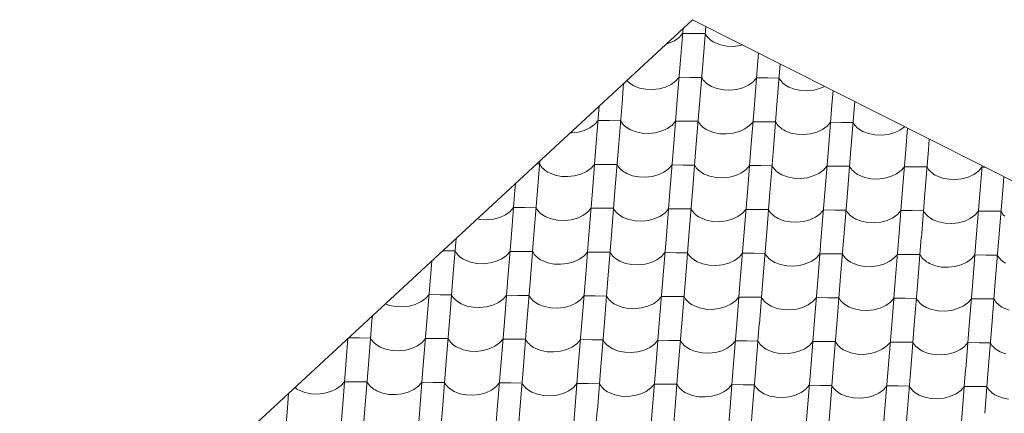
# Model space of a CAD drawing. Header units: millimetres. Extents: x -124639 to 133188, y -48358 to 76648.
# Tile 25 of 49: x 2747 to 4839, y 9932 to 10770. Entities that reach past the tile are written whole.
import ezdxf

# ---------------------------------------------------------------- set-up
doc = ezdxf.new("R2010")
doc.units = ezdxf.units.MM
doc.header["$MEASUREMENT"] = 0
doc.layers.add('Konstrukce - střechy a skořepiny', color=7, linetype='Continuous')
doc.layers.add('Výplně - Povrchové', color=7, linetype='Continuous')

# ---------------------------------------------------------------- blocks, each defined once
blk = doc.blocks.new('*X2')
at = {"layer": 'Výplně - Povrchové', "color": 7, "linetype": 'Continuous', "lineweight": 13}
for p, q in [((4204.6, 10755.5), (4198.8, 10683.4)), ((4148.1, 10732.1), (4155.5, 10740.5)), ((4156.3, 10751.4), (4150.9, 10683.8)), ((4179.4, 10740.3), (4155.5, 10740.5)), ((4203.4, 10740.1), (4179.4, 10740.3)), ((4203.4, 10740.1), (4205, 10737.3)), ((4205, 10737.3), (4206.9, 10734.6)), ((4206.9, 10734.6), (4209.1, 10732)), ((4120.1, 10717.8), (4126.4, 10719.5)), ((4126.4, 10719.5), (4138.3, 10725)), ((4138.3, 10725), (4148.1, 10732.1)), ((4209.1, 10732), (4211.6, 10729.5)), ((4211.6, 10729.5), (4214.3, 10727.1)), ((4214.3, 10727.1), (4217.3, 10724.9)), ((4217.3, 10724.9), (4220.5, 10722.9)), ((4220.5, 10722.9), (4224, 10721)), ((4224, 10721), (4236.1, 10716.3)), ((4236.1, 10716.3), (4249.5, 10713.6)), ((4249.5, 10713.6), (4263.6, 10713)), ((4263.6, 10713), (4277.7, 10714.6)), ((4277.7, 10714.6), (4282.8, 10716)), ((4316.8, 10698.8), (4315.5, 10682.5)), ((4150.9, 10683.5), (4143.4, 10590.5)), ((4198.8, 10683.1), (4191.3, 10590.2)), ((4315.5, 10682.2), (4308, 10589.3)), ((4362.9, 10675.5), (4356, 10588.9)), ((4030.1, 10634.4), (4026.7, 10591.4)), ((4036.6, 10640.4), (4036.9, 10640)), ((4036.9, 10640), (4039.4, 10637.5)), ((4039.4, 10637.5), (4042.2, 10635.1)), ((4042.2, 10635.1), (4045.2, 10632.9)), ((4045.2, 10632.9), (4048.4, 10630.8)), ((4048.4, 10630.8), (4051.9, 10629)), ((4118.9, 10626.2), (4130.8, 10631.7)), ((4130.8, 10631.7), (4140.6, 10638.8)), ((4140.6, 10638.8), (4148, 10647.2)), ((4171.9, 10647), (4148, 10647.2)), ((4195.9, 10646.8), (4171.9, 10647)), ((4195.9, 10646.8), (4197.5, 10644)), ((4197.5, 10644), (4199.4, 10641.3)), ((4199.4, 10641.3), (4201.6, 10638.7)), ((4201.6, 10638.7), (4204.1, 10636.2)), ((4204.1, 10636.2), (4206.8, 10633.8)), ((4206.8, 10633.8), (4209.8, 10631.6)), ((4209.8, 10631.6), (4213, 10629.6)), ((4283.5, 10624.9), (4295.4, 10630.5)), ((4295.4, 10630.5), (4305.3, 10637.6)), ((4305.3, 10637.6), (4312.6, 10645.9)), ((4336.6, 10645.8), (4312.6, 10645.9)), ((4360.5, 10645.6), (4336.6, 10645.8)), ((4360.5, 10645.6), (4362.1, 10642.8)), ((4362.1, 10642.8), (4364, 10640)), ((4364, 10640), (4366.2, 10637.4)), ((4366.2, 10637.4), (4368.7, 10634.9)), ((4368.7, 10634.9), (4371.4, 10632.6)), ((4371.4, 10632.6), (4374.4, 10630.4)), ((4374.4, 10630.4), (4377.7, 10628.3)), ((4051.9, 10629), (4063.9, 10624.3)), ((4063.9, 10624.3), (4077.3, 10621.6)), ((4077.3, 10621.6), (4091.4, 10621)), ((4091.4, 10621), (4105.5, 10622.6)), ((4105.5, 10622.6), (4118.9, 10626.2)), ((4213, 10629.6), (4216.5, 10627.7)), ((4216.5, 10627.7), (4228.6, 10623)), ((4228.6, 10623), (4242, 10620.3)), ((4242, 10620.3), (4256.1, 10619.7)), ((4256.1, 10619.7), (4270.2, 10621.3)), ((4270.2, 10621.3), (4283.5, 10624.9)), ((4377.7, 10628.3), (4381.2, 10626.4)), ((4381.2, 10626.4), (4393.2, 10621.8)), ((4393.2, 10621.8), (4406.6, 10619.1)), ((4406.6, 10619.1), (4420.7, 10618.5)), ((4420.7, 10618.5), (4434.8, 10620)), ((4434.8, 10620), (4448.1, 10623.7)), ((4448.1, 10623.7), (4457.2, 10627.9)), ((4475.2, 10618.8), (4472.7, 10588)), ((4026.7, 10591.1), (4019.2, 10498.1)), ((4143.4, 10590.2), (4135.9, 10497.2)), ((4191.3, 10589.8), (4183.8, 10496.9)), ((4308, 10588.9), (4300.5, 10496)), ((4355.9, 10588.6), (4348.5, 10495.6)), ((4521.3, 10595.5), (4520.6, 10587.6)), ((3978.3, 10586.3), (3971.2, 10498.5)), ((4472.7, 10587.7), (4465.2, 10494.7)), ((4520.6, 10587.3), (4513.1, 10494.4)), ((3958.6, 10539.7), (3968.5, 10546.8)), ((3968.5, 10546.8), (3975.8, 10555.2)), ((3999.8, 10555), (3975.8, 10555.2)), ((4023.7, 10554.8), (3999.8, 10555)), ((4023.7, 10554.8), (4025.3, 10552)), ((4025.3, 10552), (4027.2, 10549.3)), ((4027.2, 10549.3), (4029.4, 10546.7)), ((4029.4, 10546.7), (4031.9, 10544.2)), ((4133.1, 10545.6), (4140.5, 10553.9)), ((4164.4, 10553.7), (4140.5, 10553.9)), ((4188.4, 10553.6), (4164.4, 10553.7)), ((4188.4, 10553.6), (4190, 10550.7)), ((4190, 10550.7), (4191.9, 10548)), ((4191.9, 10548), (4194.1, 10545.4)), ((4297.8, 10544.3), (4305.1, 10552.7)), ((4329.1, 10552.5), (4305.1, 10552.7)), ((4353, 10552.3), (4329.1, 10552.5)), ((4353, 10552.3), (4354.6, 10549.5)), ((4354.6, 10549.5), (4356.5, 10546.8)), ((4356.5, 10546.8), (4358.7, 10544.1)), ((4462.4, 10543), (4469.7, 10551.4)), ((4493.7, 10551.2), (4469.7, 10551.4)), ((4517.7, 10551), (4493.7, 10551.2)), ((4517.7, 10551), (4519.3, 10548.2)), ((4519.3, 10548.2), (4521.2, 10545.5)), ((3916.6, 10529.1), (3919.3, 10529)), ((3919.3, 10529), (3933.4, 10530.6)), ((3933.4, 10530.6), (3946.7, 10534.2)), ((3946.7, 10534.2), (3958.6, 10539.7)), ((4031.9, 10544.2), (4034.7, 10541.8)), ((4034.7, 10541.8), (4037.7, 10539.6)), ((4037.7, 10539.6), (4040.9, 10537.6)), ((4040.9, 10537.6), (4044.4, 10535.7)), ((4044.4, 10535.7), (4056.4, 10531)), ((4056.4, 10531), (4069.8, 10528.3)), ((4069.8, 10528.3), (4083.9, 10527.7)), ((4083.9, 10527.7), (4098, 10529.3)), ((4098, 10529.3), (4111.4, 10532.9)), ((4111.4, 10532.9), (4123.3, 10538.4)), ((4123.3, 10538.4), (4133.1, 10545.6)), ((4194.1, 10545.4), (4196.5, 10542.9)), ((4196.5, 10542.9), (4199.3, 10540.6)), ((4199.3, 10540.6), (4202.3, 10538.4)), ((4202.3, 10538.4), (4205.5, 10536.3)), ((4205.5, 10536.3), (4209, 10534.4)), ((4209, 10534.4), (4221.1, 10529.7)), ((4221.1, 10529.7), (4234.5, 10527)), ((4234.5, 10527), (4248.6, 10526.5)), ((4248.6, 10526.5), (4262.7, 10528)), ((4262.7, 10528), (4276, 10531.7)), ((4276, 10531.7), (4287.9, 10537.2)), ((4287.9, 10537.2), (4297.8, 10544.3)), ((4358.7, 10544.1), (4361.2, 10541.7)), ((4361.2, 10541.7), (4363.9, 10539.3)), ((4363.9, 10539.3), (4366.9, 10537.1)), ((4366.9, 10537.1), (4370.2, 10535)), ((4370.2, 10535), (4373.7, 10533.2)), ((4373.7, 10533.2), (4385.7, 10528.5)), ((4385.7, 10528.5), (4399.1, 10525.8)), ((4399.1, 10525.8), (4413.2, 10525.2)), ((4413.2, 10525.2), (4427.3, 10526.8)), ((4427.3, 10526.8), (4440.6, 10530.4)), ((4440.6, 10530.4), (4452.5, 10535.9)), ((4452.5, 10535.9), (4462.4, 10543)), ((4521.2, 10545.5), (4523.4, 10542.9)), ((4523.4, 10542.9), (4525.8, 10540.4)), ((4525.8, 10540.4), (4528.6, 10538)), ((4528.6, 10538), (4531.6, 10535.8)), ((4531.6, 10535.8), (4534.8, 10533.8)), ((4534.8, 10533.8), (4538.3, 10531.9)), ((4538.3, 10531.9), (4550.3, 10527.2)), ((4550.3, 10527.2), (4563.8, 10524.5)), ((4577.9, 10523.9), (4592, 10525.5)), ((4592, 10525.5), (4605.3, 10529.1)), ((4605.3, 10529.1), (4617.2, 10534.7)), ((4617.2, 10534.7), (4627.1, 10541.8)), ((4627.1, 10541.8), (4627.3, 10542)), ((4633.5, 10538.9), (4629.8, 10493.5)), ((4563.8, 10524.5), (4577.9, 10523.9)), ((4679.6, 10515.6), (4677.8, 10493.1)), ((3971.2, 10498.2), (3963.7, 10405.2)), ((4019.2, 10497.8), (4011.7, 10404.9)), ((4135.9, 10496.9), (4128.4, 10404)), ((4183.8, 10496.5), (4176.3, 10403.6)), ((4300.5, 10495.6), (4293, 10402.7)), ((4348.4, 10495.3), (4341, 10402.3)), ((4465.2, 10494.4), (4457.7, 10401.4)), ((4513.1, 10494), (4505.6, 10401.1)), ((4629.8, 10493.1), (4622.3, 10400.2)), ((4677.7, 10492.8), (4670.3, 10399.8)), ((3851.6, 10462.8), (3845.2, 10462.9)), ((3852.1, 10469.3), (3847, 10406.1)), ((3851.6, 10462.8), (3853.2, 10460)), ((3853.2, 10460), (3855.1, 10457.3)), ((3855.1, 10457.3), (3857.3, 10454.7)), ((3857.3, 10454.7), (3859.8, 10452.2)), ((3859.8, 10452.2), (3862.5, 10449.8)), ((3862.5, 10449.8), (3865.5, 10447.6)), ((3865.5, 10447.6), (3868.7, 10445.5)), ((3868.7, 10445.5), (3872.2, 10443.7)), ((3872.2, 10443.7), (3884.3, 10439)), ((3939.2, 10440.9), (3951.1, 10446.4)), ((3951.1, 10446.4), (3961, 10453.5)), ((3961, 10453.5), (3968.3, 10461.9)), ((3992.3, 10461.7), (3968.3, 10461.9)), ((4016.2, 10461.5), (3992.3, 10461.7)), ((4016.2, 10461.5), (4017.8, 10458.7)), ((4017.8, 10458.7), (4019.7, 10456)), ((4019.7, 10456), (4021.9, 10453.4)), ((4021.9, 10453.4), (4024.4, 10450.9)), ((4024.4, 10450.9), (4027.1, 10448.5)), ((4027.1, 10448.5), (4030.2, 10446.3)), ((4030.2, 10446.3), (4033.4, 10444.3)), ((4033.4, 10444.3), (4036.9, 10442.4)), ((4036.9, 10442.4), (4048.9, 10437.7)), ((4103.8, 10439.6), (4115.8, 10445.2)), ((4115.8, 10445.2), (4125.6, 10452.3)), ((4125.6, 10452.3), (4133, 10460.6)), ((4156.9, 10460.5), (4133, 10460.6)), ((4180.9, 10460.3), (4156.9, 10460.5)), ((4180.9, 10460.3), (4182.5, 10457.5)), ((4182.5, 10457.5), (4184.4, 10454.7)), ((4184.4, 10454.7), (4186.6, 10452.1)), ((4186.6, 10452.1), (4189, 10449.6)), ((4189, 10449.6), (4191.8, 10447.3)), ((4191.8, 10447.3), (4194.8, 10445.1)), ((4194.8, 10445.1), (4198, 10443)), ((4198, 10443), (4201.5, 10441.1)), ((4268.5, 10438.4), (4280.4, 10443.9)), ((4280.4, 10443.9), (4290.3, 10451)), ((4290.3, 10451), (4297.6, 10459.4)), ((4321.6, 10459.2), (4297.6, 10459.4)), ((4345.5, 10459), (4321.6, 10459.2)), ((4345.5, 10459), (4347.1, 10456.2)), ((4347.1, 10456.2), (4349, 10453.5)), ((4349, 10453.5), (4351.2, 10450.9)), ((4351.2, 10450.9), (4353.7, 10448.4)), ((4353.7, 10448.4), (4356.4, 10446)), ((4356.4, 10446), (4359.4, 10443.8)), ((4359.4, 10443.8), (4362.7, 10441.8)), ((4362.7, 10441.8), (4366.1, 10439.9)), ((4433.1, 10437.1), (4445, 10442.6)), ((4445, 10442.6), (4454.9, 10449.8)), ((4454.9, 10449.8), (4462.2, 10458.1)), ((4486.2, 10457.9), (4462.2, 10458.1)), ((4510.2, 10457.8), (4486.2, 10457.9)), ((4510.2, 10457.8), (4511.8, 10454.9)), ((4511.8, 10454.9), (4513.7, 10452.2)), ((4513.7, 10452.2), (4515.9, 10449.6)), ((4515.9, 10449.6), (4518.3, 10447.1)), ((4518.3, 10447.1), (4521.1, 10444.8)), ((4521.1, 10444.8), (4524.1, 10442.6)), ((4524.1, 10442.6), (4527.3, 10440.5)), ((4597.8, 10435.9), (4609.7, 10441.4)), ((4609.7, 10441.4), (4619.6, 10448.5)), ((4619.6, 10448.5), (4626.9, 10456.9)), ((4650.9, 10456.7), (4626.9, 10456.9)), ((4674.8, 10456.5), (4650.9, 10456.7)), ((4674.8, 10456.5), (4676.4, 10453.7)), ((4676.4, 10453.7), (4678.3, 10451)), ((4678.3, 10451), (4680.5, 10448.3)), ((4680.5, 10448.3), (4683, 10445.9)), ((4683, 10445.9), (4685.7, 10443.5)), ((4685.7, 10443.5), (4688.7, 10441.3)), ((4774.3, 10440.1), (4784.2, 10447.2)), ((4784.2, 10447.2), (4791.5, 10455.6)), ((4791.8, 10458.9), (4787, 10398.9)), ((4798.4, 10455.5), (4791.5, 10455.6)), ((3800.3, 10421.2), (3799.1, 10406.5)), ((3884.3, 10439), (3897.7, 10436.3)), ((3897.7, 10436.3), (3911.8, 10435.7)), ((3911.8, 10435.7), (3925.9, 10437.3)), ((3925.9, 10437.3), (3939.2, 10440.9)), ((4048.9, 10437.7), (4062.3, 10435)), ((4062.3, 10435), (4076.4, 10434.4)), ((4076.4, 10434.4), (4090.5, 10436)), ((4090.5, 10436), (4103.8, 10439.6)), ((4201.5, 10441.1), (4213.6, 10436.5)), ((4213.6, 10436.5), (4227, 10433.8)), ((4227, 10433.8), (4241.1, 10433.2)), ((4241.1, 10433.2), (4255.2, 10434.7)), ((4255.2, 10434.7), (4268.5, 10438.4)), ((4366.1, 10439.9), (4378.2, 10435.2)), ((4378.2, 10435.2), (4391.6, 10432.5)), ((4391.6, 10432.5), (4405.7, 10431.9)), ((4405.7, 10431.9), (4419.8, 10433.5)), ((4419.8, 10433.5), (4433.1, 10437.1)), ((4527.3, 10440.5), (4530.8, 10438.6)), ((4530.8, 10438.6), (4542.8, 10433.9)), ((4542.8, 10433.9), (4556.3, 10431.2)), ((4556.3, 10431.2), (4570.4, 10430.7)), ((4570.4, 10430.7), (4584.5, 10432.2)), ((4584.5, 10432.2), (4597.8, 10435.9)), ((4688.7, 10441.3), (4692, 10439.2)), ((4692, 10439.2), (4695.4, 10437.4)), ((4695.4, 10437.4), (4707.5, 10432.7)), ((4707.5, 10432.7), (4720.9, 10430)), ((4720.9, 10430), (4735, 10429.4)), ((4735, 10429.4), (4749.1, 10431)), ((4749.1, 10431), (4762.4, 10434.6)), ((4762.4, 10434.6), (4774.3, 10440.1)), ((4837.9, 10435.6), (4834.9, 10398.5)), ((3799.1, 10406.2), (3791.6, 10313.2)), ((3847, 10405.8), (3839.5, 10312.8)), ((3963.7, 10404.9), (3956.2, 10311.9)), ((4011.7, 10404.5), (4004.2, 10311.6)), ((4128.4, 10403.6), (4120.9, 10310.7)), ((4176.3, 10403.3), (4168.8, 10310.3)), ((4293, 10402.4), (4285.5, 10309.4)), ((4340.9, 10402), (4333.5, 10309.1)), ((4457.7, 10401.1), (4450.2, 10308.2)), ((4505.6, 10400.7), (4498.1, 10307.8)), ((4622.3, 10399.8), (4614.8, 10306.9)), ((4670.2, 10399.5), (4662.8, 10306.5)), ((4786.9, 10398.6), (4779.5, 10305.6)), ((4834.9, 10398.2), (4827.4, 10305.3)), ((3779, 10354.4), (3788.8, 10361.5)), ((3788.8, 10361.5), (3796.2, 10369.9)), ((3820.1, 10369.7), (3796.2, 10369.9)), ((3844.1, 10369.5), (3820.1, 10369.7)), ((3844.1, 10369.5), (3845.7, 10366.7)), ((3845.7, 10366.7), (3847.6, 10364)), ((3847.6, 10364), (3849.8, 10361.4)), ((3849.8, 10361.4), (3852.3, 10358.9)), ((3852.3, 10358.9), (3855, 10356.5)), ((3943.6, 10353.1), (3953.5, 10360.3)), ((3953.5, 10360.3), (3960.8, 10368.6)), ((3984.8, 10368.4), (3960.8, 10368.6)), ((4008.7, 10368.3), (3984.8, 10368.4)), ((4008.7, 10368.3), (4010.3, 10365.4)), ((4010.3, 10365.4), (4012.2, 10362.7)), ((4012.2, 10362.7), (4014.4, 10360.1)), ((4014.4, 10360.1), (4016.9, 10357.6)), ((4108.3, 10351.9), (4118.1, 10359)), ((4118.1, 10359), (4125.4, 10367.4)), ((4149.4, 10367.2), (4125.4, 10367.4)), ((4173.4, 10367), (4149.4, 10367.2)), ((4173.4, 10367), (4175, 10364.2)), ((4175, 10364.2), (4176.9, 10361.5)), ((4176.9, 10361.5), (4179.1, 10358.8)), ((4179.1, 10358.8), (4181.5, 10356.4)), ((4272.9, 10350.6), (4282.8, 10357.7)), ((4282.8, 10357.7), (4290.1, 10366.1)), ((4314.1, 10365.9), (4290.1, 10366.1)), ((4338, 10365.7), (4314.1, 10365.9)), ((4338, 10365.7), (4339.6, 10362.9)), ((4339.6, 10362.9), (4341.5, 10360.2)), ((4341.5, 10360.2), (4343.7, 10357.6)), ((4447.4, 10356.5), (4454.7, 10364.8)), ((4478.7, 10364.7), (4454.7, 10364.8)), ((4502.7, 10364.5), (4478.7, 10364.7)), ((4502.7, 10364.5), (4504.3, 10361.7)), ((4504.3, 10361.7), (4506.2, 10358.9)), ((4506.2, 10358.9), (4508.4, 10356.3)), ((4612.1, 10355.2), (4619.4, 10363.6)), ((4643.3, 10363.4), (4619.4, 10363.6)), ((4667.3, 10363.2), (4643.3, 10363.4)), ((4667.3, 10363.2), (4668.9, 10360.4)), ((4668.9, 10360.4), (4670.8, 10357.7)), ((4670.8, 10357.7), (4673, 10355.1)), ((4776.7, 10354), (4784, 10362.3)), ((4808, 10362.1), (4784, 10362.3)), ((4832, 10362), (4808, 10362.1)), ((4832, 10362), (4833.6, 10359.1)), ((4833.6, 10359.1), (4835.5, 10356.4)), ((3718.7, 10345.6), (3725.5, 10344.3)), ((3725.5, 10344.3), (3739.6, 10343.7)), ((3739.6, 10343.7), (3753.7, 10345.3)), ((3753.7, 10345.3), (3767.1, 10348.9)), ((3767.1, 10348.9), (3779, 10354.4)), ((3855, 10356.5), (3858, 10354.3)), ((3858, 10354.3), (3861.2, 10352.3)), ((3861.2, 10352.3), (3864.7, 10350.4)), ((3864.7, 10350.4), (3876.8, 10345.7)), ((3876.8, 10345.7), (3890.2, 10343)), ((3890.2, 10343), (3904.3, 10342.4)), ((3904.3, 10342.4), (3918.4, 10344)), ((3918.4, 10344), (3931.7, 10347.6)), ((3931.7, 10347.6), (3943.6, 10353.1)), ((4016.9, 10357.6), (4019.6, 10355.3)), ((4019.6, 10355.3), (4022.6, 10353.1)), ((4022.6, 10353.1), (4025.9, 10351)), ((4025.9, 10351), (4029.4, 10349.1)), ((4029.4, 10349.1), (4041.4, 10344.4)), ((4041.4, 10344.4), (4054.8, 10341.7)), ((4054.8, 10341.7), (4068.9, 10341.2)), ((4068.9, 10341.2), (4083, 10342.7)), ((4083, 10342.7), (4096.3, 10346.4)), ((4096.3, 10346.4), (4108.3, 10351.9)), ((4181.5, 10356.4), (4184.3, 10354)), ((4184.3, 10354), (4187.3, 10351.8)), ((4187.3, 10351.8), (4190.5, 10349.7)), ((4190.5, 10349.7), (4194, 10347.9)), ((4194, 10347.9), (4206, 10343.2)), ((4206, 10343.2), (4219.5, 10340.5)), ((4219.5, 10340.5), (4233.6, 10339.9)), ((4233.6, 10339.9), (4247.7, 10341.5)), ((4247.7, 10341.5), (4261, 10345.1)), ((4261, 10345.1), (4272.9, 10350.6)), ((4343.7, 10357.6), (4346.2, 10355.1)), ((4346.2, 10355.1), (4348.9, 10352.7)), ((4348.9, 10352.7), (4351.9, 10350.5)), ((4351.9, 10350.5), (4355.2, 10348.5)), ((4355.2, 10348.5), (4358.6, 10346.6)), ((4358.6, 10346.6), (4370.7, 10341.9)), ((4370.7, 10341.9), (4384.1, 10339.2)), ((4384.1, 10339.2), (4398.2, 10338.6)), ((4398.2, 10338.6), (4412.3, 10340.2)), ((4412.3, 10340.2), (4425.6, 10343.8)), ((4425.6, 10343.8), (4437.5, 10349.4)), ((4437.5, 10349.4), (4447.4, 10356.5)), ((4508.4, 10356.3), (4510.8, 10353.8)), ((4510.8, 10353.8), (4513.6, 10351.5)), ((4513.6, 10351.5), (4516.6, 10349.3)), ((4516.6, 10349.3), (4519.8, 10347.2)), ((4519.8, 10347.2), (4523.3, 10345.3)), ((4523.3, 10345.3), (4535.3, 10340.7)), ((4535.3, 10340.7), (4548.8, 10338)), ((4548.8, 10338), (4562.9, 10337.4)), ((4562.9, 10337.4), (4577, 10338.9)), ((4577, 10338.9), (4590.3, 10342.6)), ((4590.3, 10342.6), (4602.2, 10348.1)), ((4602.2, 10348.1), (4612.1, 10355.2)), ((4673, 10355.1), (4675.5, 10352.6)), ((4675.5, 10352.6), (4678.2, 10350.2)), ((4678.2, 10350.2), (4681.2, 10348)), ((4681.2, 10348), (4684.5, 10346)), ((4684.5, 10346), (4687.9, 10344.1)), ((4687.9, 10344.1), (4700, 10339.4)), ((4700, 10339.4), (4713.4, 10336.7)), ((4727.5, 10336.1), (4741.6, 10337.7)), ((4741.6, 10337.7), (4754.9, 10341.3)), ((4754.9, 10341.3), (4766.8, 10346.8)), ((4766.8, 10346.8), (4776.7, 10354)), ((4835.5, 10356.4), (4837.6, 10353.8)), ((4837.6, 10353.8), (4840.1, 10351.3)), ((4713.4, 10336.7), (4727.5, 10336.1)), ((3674.1, 10304.2), (3667.4, 10220.8)), ((3791.6, 10312.9), (3784.1, 10219.9)), ((3839.5, 10312.5), (3832, 10219.6)), ((3956.2, 10311.6), (3948.7, 10218.7)), ((4004.2, 10311.2), (3996.7, 10218.3)), ((4120.9, 10310.3), (4113.4, 10217.4)), ((4168.8, 10310), (4161.3, 10217)), ((4285.5, 10309.1), (4278, 10216.1)), ((4333.4, 10308.7), (4326, 10215.8)), ((4450.2, 10307.8), (4442.7, 10214.9)), ((4498.1, 10307.5), (4490.6, 10214.5)), ((4614.8, 10306.6), (4607.3, 10213.6)), ((4662.7, 10306.2), (4655.3, 10213.2)), ((4779.4, 10305.3), (4772, 10212.4)), ((4827.4, 10304.9), (4819.9, 10212)), ((3648, 10277.7), (3645.5, 10277.7)), ((3671.9, 10277.5), (3648, 10277.7)), ((3671.9, 10277.5), (3673.5, 10274.7)), ((3673.5, 10274.7), (3675.4, 10272)), ((3781.3, 10268.2), (3788.7, 10276.6)), ((3812.6, 10276.4), (3788.7, 10276.6)), ((3836.6, 10276.2), (3812.6, 10276.4)), ((3836.6, 10276.2), (3838.2, 10273.4)), ((3946, 10267), (3953.3, 10275.3)), ((3977.3, 10275.2), (3953.3, 10275.3)), ((4001.2, 10275), (3977.3, 10275.2)), ((4001.2, 10275), (4002.8, 10272.2)), ((4110.6, 10265.7), (4117.9, 10274.1)), ((4141.9, 10273.9), (4117.9, 10274.1)), ((3622.3, 10256.2), (3619.5, 10221.2)), ((3675.4, 10272), (3677.6, 10269.4)), ((3677.6, 10269.4), (3680.1, 10266.9)), ((3680.1, 10266.9), (3682.9, 10264.5)), ((3682.9, 10264.5), (3685.9, 10262.3)), ((3685.9, 10262.3), (3689.1, 10260.2)), ((3689.1, 10260.2), (3692.6, 10258.4)), ((3692.6, 10258.4), (3704.6, 10253.7)), ((3704.6, 10253.7), (3718, 10251)), ((3746.2, 10252), (3759.6, 10255.6)), ((3759.6, 10255.6), (3771.5, 10261.1)), ((3771.5, 10261.1), (3781.3, 10268.2)), ((3838.2, 10273.4), (3840.1, 10270.7)), ((3840.1, 10270.7), (3842.3, 10268.1)), ((3842.3, 10268.1), (3844.8, 10265.6)), ((3844.8, 10265.6), (3847.5, 10263.2)), ((3847.5, 10263.2), (3850.5, 10261)), ((3850.5, 10261), (3853.7, 10259)), ((3853.7, 10259), (3857.2, 10257.1)), ((3857.2, 10257.1), (3869.3, 10252.4)), ((3910.9, 10250.7), (3924.2, 10254.3)), ((3924.2, 10254.3), (3936.1, 10259.9)), ((3936.1, 10259.9), (3946, 10267)), ((4002.8, 10272.2), (4004.7, 10269.4)), ((4004.7, 10269.4), (4006.9, 10266.8)), ((4006.9, 10266.8), (4009.4, 10264.3)), ((4009.4, 10264.3), (4012.1, 10262)), ((4012.1, 10262), (4015.1, 10259.8)), ((4015.1, 10259.8), (4018.4, 10257.7)), ((4018.4, 10257.7), (4021.9, 10255.8)), ((4021.9, 10255.8), (4033.9, 10251.2)), ((4075.5, 10249.4), (4088.8, 10253.1)), ((4088.8, 10253.1), (4100.7, 10258.6)), ((4100.7, 10258.6), (4110.6, 10265.7)), ((4165.9, 10273.7), (4141.9, 10273.9)), ((4165.9, 10273.7), (4167.5, 10270.9)), ((4167.5, 10270.9), (4169.4, 10268.2)), ((4169.4, 10268.2), (4171.6, 10265.6)), ((4171.6, 10265.6), (4174, 10263.1)), ((4174, 10263.1), (4176.8, 10260.7)), ((4176.8, 10260.7), (4179.8, 10258.5)), ((4179.8, 10258.5), (4183, 10256.5)), ((4183, 10256.5), (4186.5, 10254.6)), ((4186.5, 10254.6), (4198.5, 10249.9)), ((4253.5, 10251.8), (4265.4, 10257.3)), ((4265.4, 10257.3), (4275.3, 10264.5)), ((4275.3, 10264.5), (4282.6, 10272.8)), ((4306.6, 10272.6), (4282.6, 10272.8)), ((4330.5, 10272.5), (4306.6, 10272.6)), ((4330.5, 10272.5), (4332.1, 10269.6)), ((4332.1, 10269.6), (4334, 10266.9)), ((4334, 10266.9), (4336.2, 10264.3)), ((4336.2, 10264.3), (4338.7, 10261.8)), ((4338.7, 10261.8), (4341.4, 10259.5)), ((4341.4, 10259.5), (4344.4, 10257.2)), ((4344.4, 10257.2), (4347.7, 10255.2)), ((4347.7, 10255.2), (4351.1, 10253.3)), ((4351.1, 10253.3), (4363.2, 10248.6)), ((4418.1, 10250.6), (4430, 10256.1)), ((4430, 10256.1), (4439.9, 10263.2)), ((4439.9, 10263.2), (4447.2, 10271.6)), ((4471.2, 10271.4), (4447.2, 10271.6)), ((4495.2, 10271.2), (4471.2, 10271.4)), ((4495.2, 10271.2), (4496.8, 10268.4)), ((4496.8, 10268.4), (4498.7, 10265.7)), ((4498.7, 10265.7), (4500.9, 10263)), ((4500.9, 10263), (4503.3, 10260.6)), ((4503.3, 10260.6), (4506.1, 10258.2)), ((4506.1, 10258.2), (4509.1, 10256)), ((4509.1, 10256), (4512.3, 10253.9)), ((4512.3, 10253.9), (4515.8, 10252.1)), ((4582.8, 10249.3), (4594.7, 10254.8)), ((4594.7, 10254.8), (4604.6, 10261.9)), ((4604.6, 10261.9), (4611.9, 10270.3)), ((4635.8, 10270.1), (4611.9, 10270.3)), ((4659.8, 10269.9), (4635.8, 10270.1)), ((4659.8, 10269.9), (4661.4, 10267.1)), ((4661.4, 10267.1), (4663.3, 10264.4)), ((4663.3, 10264.4), (4665.5, 10261.8)), ((4665.5, 10261.8), (4668, 10259.3)), ((4668, 10259.3), (4670.7, 10256.9)), ((4670.7, 10256.9), (4673.7, 10254.7)), ((4673.7, 10254.7), (4677, 10252.7)), ((4747.4, 10248), (4759.3, 10253.6)), ((4759.3, 10253.6), (4769.2, 10260.7)), ((4769.2, 10260.7), (4776.5, 10269)), ((4800.5, 10268.9), (4776.5, 10269)), ((4824.5, 10268.7), (4800.5, 10268.9)), ((4824.5, 10268.7), (4826.1, 10265.9)), ((4826.1, 10265.9), (4828, 10263.1)), ((4828, 10263.1), (4830.1, 10260.5)), ((4830.1, 10260.5), (4832.6, 10258)), ((4832.6, 10258), (4835.4, 10255.7)), ((4835.4, 10255.7), (4838.4, 10253.5)), ((4838.4, 10253.5), (4841.6, 10251.4)), ((3718, 10251), (3732.1, 10250.4)), ((3732.1, 10250.4), (3746.2, 10252)), ((3869.3, 10252.4), (3882.7, 10249.7)), ((3882.7, 10249.7), (3896.8, 10249.1)), ((3896.8, 10249.1), (3910.9, 10250.7)), ((4033.9, 10251.2), (4047.3, 10248.5)), ((4047.3, 10248.5), (4061.4, 10247.9)), ((4061.4, 10247.9), (4075.5, 10249.4)), ((4198.5, 10249.9), (4212, 10247.2)), ((4212, 10247.2), (4226.1, 10246.6)), ((4226.1, 10246.6), (4240.2, 10248.2)), ((4240.2, 10248.2), (4253.5, 10251.8)), ((4363.2, 10248.6), (4376.6, 10245.9)), ((4376.6, 10245.9), (4390.7, 10245.4)), ((4390.7, 10245.4), (4404.8, 10246.9)), ((4404.8, 10246.9), (4418.1, 10250.6)), ((4515.8, 10252.1), (4527.8, 10247.4)), ((4527.8, 10247.4), (4541.3, 10244.7)), ((4541.3, 10244.7), (4555.4, 10244.1)), ((4555.4, 10244.1), (4569.4, 10245.7)), ((4569.4, 10245.7), (4582.8, 10249.3)), ((4677, 10252.7), (4680.4, 10250.8)), ((4680.4, 10250.8), (4692.5, 10246.1)), ((4692.5, 10246.1), (4705.9, 10243.4)), ((4705.9, 10243.4), (4720, 10242.8)), ((4720, 10242.8), (4734.1, 10244.4)), ((4734.1, 10244.4), (4747.4, 10248)), ((3619.4, 10220.9), (3612, 10127.9)), ((3667.4, 10220.5), (3659.9, 10127.5)), ((3784.1, 10219.6), (3776.6, 10126.6)), ((3832, 10219.2), (3824.5, 10126.3)), ((3948.7, 10218.3), (3941.2, 10125.4)), ((3996.6, 10218), (3989.2, 10125)), ((4113.4, 10217.1), (4105.9, 10124.1)), ((4161.3, 10216.7), (4153.8, 10123.8)), ((4278, 10215.8), (4270.5, 10122.9)), ((4325.9, 10215.4), (4318.5, 10122.5)), ((4442.7, 10214.5), (4435.2, 10121.6)), ((4490.6, 10214.2), (4483.1, 10121.2)), ((4607.3, 10213.3), (4599.8, 10120.3)), ((4655.2, 10212.9), (4647.8, 10120)), ((4771.9, 10212), (4764.5, 10119.1)), ((4819.9, 10211.7), (4812.4, 10118.7)), ((3599.3, 10169.1), (3609.2, 10176.2)), ((3609.2, 10176.2), (3616.5, 10184.6)), ((3640.5, 10184.4), (3616.5, 10184.6)), ((3664.4, 10184.2), (3640.5, 10184.4)), ((3664.4, 10184.2), (3666, 10181.4)), ((3666, 10181.4), (3667.9, 10178.7)), ((3667.9, 10178.7), (3670.1, 10176.1)), ((3670.1, 10176.1), (3672.6, 10173.6)), ((3672.6, 10173.6), (3675.4, 10171.2)), ((3675.4, 10171.2), (3678.4, 10169)), ((3764, 10167.8), (3773.8, 10175)), ((3773.8, 10175), (3781.2, 10183.3)), ((3805.1, 10183.1), (3781.2, 10183.3)), ((3829.1, 10183), (3805.1, 10183.1)), ((3829.1, 10183), (3830.7, 10180.1)), ((3830.7, 10180.1), (3832.6, 10177.4)), ((3832.6, 10177.4), (3834.8, 10174.8)), ((3834.8, 10174.8), (3837.3, 10172.3)), ((3837.3, 10172.3), (3840, 10170)), ((3840, 10170), (3843, 10167.8)), ((3928.6, 10166.6), (3938.5, 10173.7)), ((3938.5, 10173.7), (3945.8, 10182.1)), ((3969.8, 10181.9), (3945.8, 10182.1)), ((3993.7, 10181.7), (3969.8, 10181.9)), ((3993.7, 10181.7), (3995.3, 10178.9)), ((3995.3, 10178.9), (3997.2, 10176.2)), ((3997.2, 10176.2), (3999.4, 10173.5)), ((3999.4, 10173.5), (4001.9, 10171.1)), ((4001.9, 10171.1), (4004.6, 10168.7)), ((4093.2, 10165.3), (4103.1, 10172.4)), ((4103.1, 10172.4), (4110.4, 10180.8)), ((4134.4, 10180.6), (4110.4, 10180.8)), ((4158.4, 10180.4), (4134.4, 10180.6)), ((4158.4, 10180.4), (4160, 10177.6)), ((4160, 10177.6), (4161.9, 10174.9)), ((4161.9, 10174.9), (4164.1, 10172.3)), ((4164.1, 10172.3), (4166.5, 10169.8)), ((4166.5, 10169.8), (4169.3, 10167.4)), ((4257.9, 10164.1), (4267.8, 10171.2)), ((4267.8, 10171.2), (4275.1, 10179.5)), ((4299.1, 10179.4), (4275.1, 10179.5)), ((4323, 10179.2), (4299.1, 10179.4)), ((4323, 10179.2), (4324.6, 10176.4)), ((4324.6, 10176.4), (4326.5, 10173.6)), ((4326.5, 10173.6), (4328.7, 10171)), ((4328.7, 10171), (4331.2, 10168.5)), ((4422.5, 10162.8), (4432.4, 10169.9)), ((4432.4, 10169.9), (4439.7, 10178.3)), ((4463.7, 10178.1), (4439.7, 10178.3)), ((4487.7, 10177.9), (4463.7, 10178.1)), ((4487.7, 10177.9), (4489.3, 10175.1)), ((4489.3, 10175.1), (4491.2, 10172.4)), ((4491.2, 10172.4), (4493.4, 10169.8)), ((4493.4, 10169.8), (4495.8, 10167.3)), ((4597, 10168.7), (4604.4, 10177)), ((4628.3, 10176.8), (4604.4, 10177)), ((4652.3, 10176.7), (4628.3, 10176.8)), ((4652.3, 10176.7), (4653.9, 10173.8)), ((4653.9, 10173.8), (4655.8, 10171.1)), ((4655.8, 10171.1), (4658, 10168.5)), ((4761.7, 10167.4), (4769, 10175.8)), ((4793, 10175.6), (4769, 10175.8)), ((4817, 10175.4), (4793, 10175.6)), ((4817, 10175.4), (4818.6, 10172.6)), ((4818.6, 10172.6), (4820.5, 10169.9)), ((4820.5, 10169.9), (4822.6, 10167.2)), ((3523.9, 10165), (3532.5, 10161.7)), ((3532.5, 10161.7), (3545.9, 10159)), ((3545.9, 10159), (3560, 10158.4)), ((3560, 10158.4), (3574.1, 10160)), ((3574.1, 10160), (3587.4, 10163.6)), ((3587.4, 10163.6), (3599.3, 10169.1)), ((3678.4, 10169), (3681.6, 10167)), ((3681.6, 10167), (3685.1, 10165.1)), ((3685.1, 10165.1), (3697.1, 10160.4)), ((3697.1, 10160.4), (3710.5, 10157.7)), ((3710.5, 10157.7), (3724.6, 10157.1)), ((3724.6, 10157.1), (3738.7, 10158.7)), ((3738.7, 10158.7), (3752.1, 10162.3)), ((3752.1, 10162.3), (3764, 10167.8)), ((3843, 10167.8), (3846.2, 10165.7)), ((3846.2, 10165.7), (3849.7, 10163.8)), ((3849.7, 10163.8), (3861.8, 10159.1)), ((3861.8, 10159.1), (3875.2, 10156.4)), ((3875.2, 10156.4), (3889.3, 10155.9)), ((3889.3, 10155.9), (3903.4, 10157.4)), ((3903.4, 10157.4), (3916.7, 10161.1)), ((3916.7, 10161.1), (3928.6, 10166.6)), ((4004.6, 10168.7), (4007.6, 10166.5)), ((4007.6, 10166.5), (4010.9, 10164.4)), ((4010.9, 10164.4), (4014.4, 10162.6)), ((4014.4, 10162.6), (4026.4, 10157.9)), ((4026.4, 10157.9), (4039.8, 10155.2)), ((4039.8, 10155.2), (4053.9, 10154.6)), ((4053.9, 10154.6), (4068, 10156.2)), ((4068, 10156.2), (4081.3, 10159.8)), ((4081.3, 10159.8), (4093.2, 10165.3)), ((4169.3, 10167.4), (4172.3, 10165.2)), ((4172.3, 10165.2), (4175.5, 10163.2)), ((4175.5, 10163.2), (4179, 10161.3)), ((4179, 10161.3), (4191, 10156.6)), ((4191, 10156.6), (4204.5, 10153.9)), ((4204.5, 10153.9), (4218.6, 10153.3)), ((4218.6, 10153.3), (4232.7, 10154.9)), ((4232.7, 10154.9), (4246, 10158.5)), ((4246, 10158.5), (4257.9, 10164.1)), ((4331.2, 10168.5), (4333.9, 10166.2)), ((4333.9, 10166.2), (4336.9, 10164)), ((4336.9, 10164), (4340.2, 10161.9)), ((4340.2, 10161.9), (4343.6, 10160)), ((4343.6, 10160), (4355.7, 10155.4)), ((4355.7, 10155.4), (4369.1, 10152.7)), ((4369.1, 10152.7), (4383.2, 10152.1)), ((4383.2, 10152.1), (4397.3, 10153.6)), ((4397.3, 10153.6), (4410.6, 10157.3)), ((4410.6, 10157.3), (4422.5, 10162.8)), ((4495.8, 10167.3), (4498.6, 10164.9)), ((4498.6, 10164.9), (4501.6, 10162.7)), ((4501.6, 10162.7), (4504.8, 10160.7)), ((4504.8, 10160.7), (4508.3, 10158.8)), ((4508.3, 10158.8), (4520.3, 10154.1)), ((4520.3, 10154.1), (4533.8, 10151.4)), ((4533.8, 10151.4), (4547.9, 10150.8)), ((4547.9, 10150.8), (4561.9, 10152.4)), ((4561.9, 10152.4), (4575.3, 10156)), ((4575.3, 10156), (4587.2, 10161.5)), ((4587.2, 10161.5), (4597, 10168.7)), ((4658, 10168.5), (4660.5, 10166)), ((4660.5, 10166), (4663.2, 10163.7)), ((4663.2, 10163.7), (4666.2, 10161.4)), ((4666.2, 10161.4), (4669.5, 10159.4)), ((4669.5, 10159.4), (4672.9, 10157.5)), ((4672.9, 10157.5), (4685, 10152.8)), ((4685, 10152.8), (4698.4, 10150.1)), ((4698.4, 10150.1), (4712.5, 10149.6)), ((4712.5, 10149.6), (4726.6, 10151.1)), ((4726.6, 10151.1), (4739.9, 10154.8)), ((4739.9, 10154.8), (4751.8, 10160.3)), ((4751.8, 10160.3), (4761.7, 10167.4)), ((4822.6, 10167.2), (4825.1, 10164.8)), ((4825.1, 10164.8), (4827.9, 10162.4)), ((4827.9, 10162.4), (4830.9, 10160.2)), ((4830.9, 10160.2), (4834.1, 10158.1)), ((4834.1, 10158.1), (4837.6, 10156.3)), ((4837.6, 10156.3), (4849.6, 10151.6)), ((3495.2, 10128.5), (3487.7, 10035.5)), ((3496.1, 10139.1), (3495.2, 10128.8)), ((3611.9, 10127.6), (3604.4, 10034.6)), ((3659.9, 10127.2), (3652.4, 10034.3)), ((3776.6, 10126.3), (3769.1, 10033.4)), ((3824.5, 10125.9), (3817, 10033)), ((3941.2, 10125), (3933.7, 10032.1)), ((3989.1, 10124.7), (3981.7, 10031.7)), ((4105.9, 10123.8), (4098.4, 10030.8)), ((4153.8, 10123.4), (4146.3, 10030.5)), ((4270.5, 10122.5), (4263, 10029.6)), ((4318.4, 10122.2), (4311, 10029.2)), ((4435.1, 10121.3), (4427.7, 10028.3)), ((4483.1, 10120.9), (4475.6, 10027.9)), ((4599.8, 10120), (4592.3, 10027.1)), ((4647.7, 10119.6), (4640.3, 10026.7)), ((4764.4, 10118.7), (4757, 10025.8)), ((4812.4, 10118.4), (4804.9, 10025.4)), ((3444.2, 10091.1), (3439.8, 10035.9)), ((3468.3, 10092.4), (3445.8, 10092.6)), ((3492.3, 10092.2), (3468.3, 10092.4)), ((3492.3, 10092.2), (3493.9, 10089.4)), ((3493.9, 10089.4), (3495.8, 10086.7)), ((3495.8, 10086.7), (3498, 10084.1)), ((3601.7, 10082.9), (3609, 10091.3)), ((3633, 10091.1), (3609, 10091.3)), ((3656.9, 10090.9), (3633, 10091.1)), ((3656.9, 10090.9), (3658.5, 10088.1)), ((3658.5, 10088.1), (3660.4, 10085.4)), ((3766.3, 10081.7), (3773.7, 10090)), ((3797.6, 10089.9), (3773.7, 10090)), ((3821.6, 10089.7), (3797.6, 10089.9)), ((3821.6, 10089.7), (3823.2, 10086.9)), ((3823.2, 10086.9), (3825.1, 10084.1)), ((3931, 10080.4), (3938.3, 10088.8)), ((3962.3, 10088.6), (3938.3, 10088.8)), ((3986.2, 10088.4), (3962.3, 10088.6)), ((3986.2, 10088.4), (3987.8, 10085.6)), ((4095.6, 10079.2), (4102.9, 10087.5)), ((4126.9, 10087.3), (4102.9, 10087.5)), ((4150.9, 10087.2), (4126.9, 10087.3)), ((4150.9, 10087.2), (4152.5, 10084.3)), ((4260.3, 10077.9), (4267.6, 10086.3)), ((4291.6, 10086.1), (4267.6, 10086.3)), ((4315.5, 10085.9), (4291.6, 10086.1)), ((4315.5, 10085.9), (4317.1, 10083.1)), ((3436.2, 10083.6), (3437, 10084.2)), ((3437, 10084.2), (3437.9, 10085.2)), ((3498, 10084.1), (3500.5, 10081.6)), ((3500.5, 10081.6), (3503.2, 10079.2)), ((3503.2, 10079.2), (3506.2, 10077)), ((3506.2, 10077), (3509.5, 10074.9)), ((3509.5, 10074.9), (3512.9, 10073.1)), ((3512.9, 10073.1), (3525, 10068.4)), ((3525, 10068.4), (3538.4, 10065.7)), ((3538.4, 10065.7), (3552.5, 10065.1)), ((3552.5, 10065.1), (3566.6, 10066.7)), ((3566.6, 10066.7), (3579.9, 10070.3)), ((3579.9, 10070.3), (3591.8, 10075.8)), ((3591.8, 10075.8), (3601.7, 10082.9)), ((3660.4, 10085.4), (3662.6, 10082.8)), ((3662.6, 10082.8), (3665.1, 10080.3)), ((3665.1, 10080.3), (3667.9, 10077.9)), ((3667.9, 10077.9), (3670.9, 10075.7)), ((3670.9, 10075.7), (3674.1, 10073.7)), ((3674.1, 10073.7), (3677.6, 10071.8)), ((3677.6, 10071.8), (3689.6, 10067.1)), ((3689.6, 10067.1), (3703, 10064.4)), ((3717.1, 10063.8), (3731.2, 10065.4)), ((3731.2, 10065.4), (3744.6, 10069)), ((3744.6, 10069), (3756.5, 10074.6)), ((3756.5, 10074.6), (3766.3, 10081.7)), ((3825.1, 10084.1), (3827.3, 10081.5)), ((3827.3, 10081.5), (3829.7, 10079)), ((3829.7, 10079), (3832.5, 10076.7)), ((3832.5, 10076.7), (3835.5, 10074.5)), ((3835.5, 10074.5), (3838.7, 10072.4)), ((3838.7, 10072.4), (3842.2, 10070.5)), ((3842.2, 10070.5), (3854.3, 10065.9)), ((3854.3, 10065.9), (3867.7, 10063.2)), ((3895.9, 10064.1), (3909.2, 10067.8)), ((3909.2, 10067.8), (3921.1, 10073.3)), ((3921.1, 10073.3), (3931, 10080.4)), ((3987.8, 10085.6), (3989.7, 10082.9)), ((3989.7, 10082.9), (3991.9, 10080.3)), ((3991.9, 10080.3), (3994.4, 10077.8)), ((3994.4, 10077.8), (3997.1, 10075.4)), ((3997.1, 10075.4), (4000.1, 10073.2)), ((4000.1, 10073.2), (4003.4, 10071.2)), ((4003.4, 10071.2), (4006.8, 10069.3)), ((4006.8, 10069.3), (4018.9, 10064.6)), ((4060.5, 10062.9), (4073.8, 10066.5)), ((4073.8, 10066.5), (4085.7, 10072)), ((4085.7, 10072), (4095.6, 10079.2)), ((4152.5, 10084.3), (4154.4, 10081.6)), ((4154.4, 10081.6), (4156.6, 10079)), ((4156.6, 10079), (4159, 10076.5)), ((4159, 10076.5), (4161.8, 10074.2)), ((4161.8, 10074.2), (4164.8, 10071.9)), ((4164.8, 10071.9), (4168, 10069.9)), ((4168, 10069.9), (4171.5, 10068)), ((4171.5, 10068), (4183.5, 10063.3)), ((4225.2, 10061.6), (4238.5, 10065.3)), ((4238.5, 10065.3), (4250.4, 10070.8)), ((4250.4, 10070.8), (4260.3, 10077.9)), ((4317.1, 10083.1), (4319, 10080.4)), ((4319, 10080.4), (4321.2, 10077.7)), ((4321.2, 10077.7), (4323.7, 10075.3)), ((4323.7, 10075.3), (4326.4, 10072.9)), ((4326.4, 10072.9), (4329.4, 10070.7)), ((4329.4, 10070.7), (4332.7, 10068.6)), ((4332.7, 10068.6), (4336.1, 10066.8)), ((4336.1, 10066.8), (4348.2, 10062.1)), ((4403.1, 10064), (4415, 10069.5)), ((4415, 10069.5), (4424.9, 10076.6)), ((4424.9, 10076.6), (4432.2, 10085)), ((4456.2, 10084.8), (4432.2, 10085)), ((4480.2, 10084.6), (4456.2, 10084.8)), ((4480.2, 10084.6), (4481.8, 10081.8)), ((4481.8, 10081.8), (4483.7, 10079.1)), ((4483.7, 10079.1), (4485.9, 10076.5)), ((4485.9, 10076.5), (4488.3, 10074)), ((4488.3, 10074), (4491.1, 10071.6)), ((4491.1, 10071.6), (4494.1, 10069.4)), ((4494.1, 10069.4), (4497.3, 10067.4)), ((4497.3, 10067.4), (4500.8, 10065.5)), ((4500.8, 10065.5), (4512.8, 10060.8)), ((4567.8, 10062.7), (4579.7, 10068.3)), ((4579.7, 10068.3), (4589.5, 10075.4)), ((4589.5, 10075.4), (4596.9, 10083.7)), ((4620.8, 10083.6), (4596.9, 10083.7)), ((4644.8, 10083.4), (4620.8, 10083.6)), ((4644.8, 10083.4), (4646.4, 10080.6)), ((4646.4, 10080.6), (4648.3, 10077.8)), ((4648.3, 10077.8), (4650.5, 10075.2)), ((4650.5, 10075.2), (4653, 10072.7)), ((4653, 10072.7), (4655.7, 10070.4)), ((4655.7, 10070.4), (4658.7, 10068.2)), ((4658.7, 10068.2), (4662, 10066.1)), ((4662, 10066.1), (4665.4, 10064.2)), ((4732.4, 10061.5), (4744.3, 10067)), ((4744.3, 10067), (4754.2, 10074.1)), ((4754.2, 10074.1), (4761.5, 10082.5)), ((4785.5, 10082.3), (4761.5, 10082.5)), ((4809.5, 10082.1), (4785.5, 10082.3)), ((4809.5, 10082.1), (4811, 10079.3)), ((4811, 10079.3), (4812.9, 10076.6)), ((4812.9, 10076.6), (4815.1, 10074)), ((4815.1, 10074), (4817.6, 10071.5)), ((4817.6, 10071.5), (4820.4, 10069.1)), ((4820.4, 10069.1), (4823.4, 10066.9)), ((4823.4, 10066.9), (4826.6, 10064.9)), ((4826.6, 10064.9), (4830.1, 10063)), ((3703, 10064.4), (3717.1, 10063.8)), ((3867.7, 10063.2), (3881.8, 10062.6)), ((3881.8, 10062.6), (3895.9, 10064.1)), ((4018.9, 10064.6), (4032.3, 10061.9)), ((4032.3, 10061.9), (4046.4, 10061.3)), ((4046.4, 10061.3), (4060.5, 10062.9)), ((4183.5, 10063.3), (4197, 10060.6)), ((4197, 10060.6), (4211.1, 10060.1)), ((4211.1, 10060.1), (4225.2, 10061.6)), ((4348.2, 10062.1), (4361.6, 10059.4)), ((4361.6, 10059.4), (4375.7, 10058.8)), ((4375.7, 10058.8), (4389.8, 10060.4)), ((4389.8, 10060.4), (4403.1, 10064)), ((4512.8, 10060.8), (4526.3, 10058.1)), ((4526.3, 10058.1), (4540.4, 10057.5)), ((4540.4, 10057.5), (4554.4, 10059.1)), ((4554.4, 10059.1), (4567.8, 10062.7)), ((4665.4, 10064.2), (4677.5, 10059.6)), ((4677.5, 10059.6), (4690.9, 10056.9)), ((4690.9, 10056.9), (4705, 10056.3)), ((4705, 10056.3), (4719.1, 10057.8)), ((4719.1, 10057.8), (4732.4, 10061.5)), ((4830.1, 10063), (4842.1, 10058.3)), ((3439.8, 10035.5), (3432.3, 9942.6)), ((3487.7, 10035.2), (3480.2, 9942.2)), ((3604.4, 10034.3), (3596.9, 9941.3)), ((3652.4, 10033.9), (3644.9, 9941)), ((3769.1, 10033), (3761.6, 9940.1)), ((3817, 10032.7), (3809.5, 9939.7)), ((3933.7, 10031.8), (3926.2, 9938.8)), ((3981.6, 10031.4), (3974.2, 9938.5)), ((4098.4, 10030.5), (4090.9, 9937.6)), ((4146.3, 10030.1), (4138.8, 9937.2)), ((4263, 10029.2), (4255.5, 9936.3)), ((4310.9, 10028.9), (4303.5, 9935.9)), ((4427.6, 10028), (4420.2, 9935)), ((4475.6, 10027.6), (4468.1, 9934.7)), ((4592.3, 10026.7), (4584.8, 9933.8)), ((4640.2, 10026.4), (4632.7, 9933.4)), ((4756.9, 10025.5), (4749.5, 9932.5)), ((4804.9, 10025.1), (4797.4, 9932.1)), ((3331.7, 9986.7), (3334.1, 9985)), ((3334.1, 9985), (3337.3, 9982.9)), ((3337.3, 9982.9), (3340.8, 9981)), ((3340.8, 9981), (3352.8, 9976.4)), ((3407.8, 9978.3), (3419.7, 9983.8)), ((3419.7, 9983.8), (3429.5, 9990.9)), ((3429.5, 9990.9), (3436.9, 9999.3)), ((3460.8, 9999.1), (3436.9, 9999.3)), ((3484.8, 9998.9), (3460.8, 9999.1)), ((3484.8, 9998.9), (3486.4, 9996.1)), ((3486.4, 9996.1), (3488.3, 9993.4)), ((3488.3, 9993.4), (3490.5, 9990.8)), ((3490.5, 9990.8), (3493, 9988.3)), ((3493, 9988.3), (3495.7, 9985.9)), ((3495.7, 9985.9), (3498.7, 9983.7)), ((3498.7, 9983.7), (3501.9, 9981.7)), ((3501.9, 9981.7), (3505.4, 9979.8)), ((3572.4, 9977), (3584.3, 9982.5)), ((3584.3, 9982.5), (3594.2, 9989.7)), ((3594.2, 9989.7), (3601.5, 9998)), ((3625.5, 9997.8), (3601.5, 9998)), ((3649.4, 9997.7), (3625.5, 9997.8)), ((3649.4, 9997.7), (3651, 9994.8)), ((3651, 9994.8), (3652.9, 9992.1)), ((3652.9, 9992.1), (3655.1, 9989.5)), ((3655.1, 9989.5), (3657.6, 9987)), ((3657.6, 9987), (3660.3, 9984.7)), ((3660.3, 9984.7), (3663.4, 9982.5)), ((3663.4, 9982.5), (3666.6, 9980.4)), ((3737, 9975.8), (3749, 9981.3)), ((3749, 9981.3), (3758.8, 9988.4)), ((3758.8, 9988.4), (3766.2, 9996.8)), ((3790.1, 9996.6), (3766.2, 9996.8)), ((3814.1, 9996.4), (3790.1, 9996.6)), ((3814.1, 9996.4), (3815.7, 9993.6)), ((3815.7, 9993.6), (3817.6, 9990.9)), ((3817.6, 9990.9), (3819.8, 9988.2)), ((3819.8, 9988.2), (3822.2, 9985.8)), ((3822.2, 9985.8), (3825, 9983.4)), ((3825, 9983.4), (3828, 9981.2)), ((3828, 9981.2), (3831.2, 9979.1)), ((3913.6, 9980), (3923.5, 9987.1)), ((3923.5, 9987.1), (3930.8, 9995.5)), ((3954.8, 9995.3), (3930.8, 9995.5)), ((3978.7, 9995.1), (3954.8, 9995.3)), ((3978.7, 9995.1), (3980.3, 9992.3)), ((3980.3, 9992.3), (3982.2, 9989.6)), ((3982.2, 9989.6), (3984.4, 9987)), ((3984.4, 9987), (3986.9, 9984.5)), ((3986.9, 9984.5), (3989.6, 9982.1)), ((3989.6, 9982.1), (3992.6, 9979.9)), ((4078.2, 9978.8), (4088.1, 9985.9)), ((4088.1, 9985.9), (4095.4, 9994.2)), ((4119.4, 9994.1), (4095.4, 9994.2)), ((4143.4, 9993.9), (4119.4, 9994.1)), ((4143.4, 9993.9), (4145, 9991.1)), ((4145, 9991.1), (4146.9, 9988.3)), ((4146.9, 9988.3), (4149.1, 9985.7)), ((4149.1, 9985.7), (4151.5, 9983.2)), ((4151.5, 9983.2), (4154.3, 9980.9)), ((4242.9, 9977.5), (4252.8, 9984.6)), ((4252.8, 9984.6), (4260.1, 9993)), ((4284.1, 9992.8), (4260.1, 9993)), ((4308, 9992.6), (4284.1, 9992.8)), ((4308, 9992.6), (4309.6, 9989.8)), ((4309.6, 9989.8), (4311.5, 9987.1)), ((4311.5, 9987.1), (4313.7, 9984.5)), ((4313.7, 9984.5), (4316.2, 9982)), ((4316.2, 9982), (4318.9, 9979.6)), ((4407.5, 9976.2), (4417.4, 9983.4)), ((4417.4, 9983.4), (4424.7, 9991.7)), ((4448.7, 9991.5), (4424.7, 9991.7)), ((4472.7, 9991.4), (4448.7, 9991.5)), ((4472.7, 9991.4), (4474.3, 9988.5)), ((4474.3, 9988.5), (4476.2, 9985.8)), ((4476.2, 9985.8), (4478.3, 9983.2)), ((4478.3, 9983.2), (4480.8, 9980.7)), ((4572.2, 9975), (4582, 9982.1)), ((4582, 9982.1), (4589.4, 9990.5)), ((4613.3, 9990.3), (4589.4, 9990.5)), ((4637.3, 9990.1), (4613.3, 9990.3)), ((4637.3, 9990.1), (4638.9, 9987.3)), ((4638.9, 9987.3), (4640.8, 9984.6)), ((4640.8, 9984.6), (4643, 9981.9)), ((4643, 9981.9), (4645.5, 9979.4)), ((4746.7, 9980.8), (4754, 9989.2)), ((4778, 9989), (4754, 9989.2)), ((4802, 9988.8), (4778, 9989)), ((4802, 9988.8), (4803.5, 9986)), ((4803.5, 9986), (4805.4, 9983.3)), ((4805.4, 9983.3), (4807.6, 9980.7)), ((3318, 9974), (3315.6, 9943.5)), ((3352.8, 9976.4), (3366.2, 9973.7)), ((3366.2, 9973.7), (3380.3, 9973.1)), ((3380.3, 9973.1), (3394.4, 9974.7)), ((3394.4, 9974.7), (3407.8, 9978.3)), ((3505.4, 9979.8), (3517.5, 9975.1)), ((3517.5, 9975.1), (3530.9, 9972.4)), ((3530.9, 9972.4), (3545, 9971.8)), ((3545, 9971.8), (3559.1, 9973.4)), ((3559.1, 9973.4), (3572.4, 9977)), ((3666.6, 9980.4), (3670.1, 9978.5)), ((3670.1, 9978.5), (3682.1, 9973.8)), ((3682.1, 9973.8), (3695.5, 9971.1)), ((3695.5, 9971.1), (3709.6, 9970.6)), ((3709.6, 9970.6), (3723.7, 9972.1)), ((3723.7, 9972.1), (3737, 9975.8)), ((3831.2, 9979.1), (3834.7, 9977.3)), ((3834.7, 9977.3), (3846.8, 9972.6)), ((3846.8, 9972.6), (3860.2, 9969.9)), ((3860.2, 9969.9), (3874.3, 9969.3)), ((3874.3, 9969.3), (3888.4, 9970.9)), ((3888.4, 9970.9), (3901.7, 9974.5)), ((3901.7, 9974.5), (3913.6, 9980)), ((3992.6, 9979.9), (3995.9, 9977.9)), ((3995.9, 9977.9), (3999.3, 9976)), ((3999.3, 9976), (4011.4, 9971.3)), ((4011.4, 9971.3), (4024.8, 9968.6)), ((4024.8, 9968.6), (4038.9, 9968)), ((4038.9, 9968), (4053, 9969.6)), ((4053, 9969.6), (4066.3, 9973.2)), ((4066.3, 9973.2), (4078.2, 9978.8)), ((4154.3, 9980.9), (4157.3, 9978.7)), ((4157.3, 9978.7), (4160.5, 9976.6)), ((4160.5, 9976.6), (4164, 9974.7)), ((4164, 9974.7), (4176, 9970.1)), ((4176, 9970.1), (4189.5, 9967.4)), ((4189.5, 9967.4), (4203.6, 9966.8)), ((4203.6, 9966.8), (4217.7, 9968.3)), ((4217.7, 9968.3), (4231, 9972)), ((4231, 9972), (4242.9, 9977.5)), ((4318.9, 9979.6), (4321.9, 9977.4)), ((4321.9, 9977.4), (4325.2, 9975.4)), ((4325.2, 9975.4), (4328.6, 9973.5)), ((4328.6, 9973.5), (4340.7, 9968.8)), ((4340.7, 9968.8), (4354.1, 9966.1)), ((4354.1, 9966.1), (4368.2, 9965.5)), ((4368.2, 9965.5), (4382.3, 9967.1)), ((4382.3, 9967.1), (4395.6, 9970.7)), ((4395.6, 9970.7), (4407.5, 9976.2)), ((4480.8, 9980.7), (4483.6, 9978.4)), ((4483.6, 9978.4), (4486.6, 9976.1)), ((4486.6, 9976.1), (4489.8, 9974.1)), ((4489.8, 9974.1), (4493.3, 9972.2)), ((4493.3, 9972.2), (4505.3, 9967.5)), ((4505.3, 9967.5), (4518.8, 9964.8)), ((4518.8, 9964.8), (4532.9, 9964.3)), ((4532.9, 9964.3), (4546.9, 9965.8)), ((4546.9, 9965.8), (4560.3, 9969.5)), ((4560.3, 9969.5), (4572.2, 9975)), ((4645.5, 9979.4), (4648.2, 9977.1)), ((4648.2, 9977.1), (4651.2, 9974.9)), ((4651.2, 9974.9), (4654.5, 9972.8)), ((4654.5, 9972.8), (4657.9, 9971)), ((4657.9, 9971), (4670, 9966.3)), ((4670, 9966.3), (4683.4, 9963.6)), ((4683.4, 9963.6), (4697.5, 9963)), ((4697.5, 9963), (4711.6, 9964.6)), ((4711.6, 9964.6), (4724.9, 9968.2)), ((4724.9, 9968.2), (4736.8, 9973.7)), ((4736.8, 9973.7), (4746.7, 9980.8)), ((4807.6, 9980.7), (4810.1, 9978.2)), ((4810.1, 9978.2), (4812.9, 9975.8)), ((4812.9, 9975.8), (4815.9, 9973.6)), ((4815.9, 9973.6), (4819.1, 9971.6)), ((4819.1, 9971.6), (4822.6, 9969.7)), ((4822.6, 9969.7), (4834.6, 9965)), ((4834.6, 9965), (4848, 9962.3)), ((3315.6, 9943.2), (3308.1, 9850.2)), ((3432.3, 9942.3), (3424.8, 9849.3)), ((3480.2, 9941.9), (3472.7, 9849)), ((3596.9, 9941), (3589.4, 9848.1)), ((3644.9, 9940.6), (3637.4, 9847.7)), ((3761.6, 9939.7), (3754.1, 9846.8)), ((3809.5, 9939.4), (3802, 9846.4)), ((3926.2, 9938.5), (3918.7, 9845.5)), ((3974.1, 9938.1), (3966.7, 9845.2)), ((4090.9, 9937.2), (4083.4, 9844.3)), ((4138.8, 9936.9), (4131.3, 9843.9)), ((4255.5, 9936), (4248, 9843)), ((4303.4, 9935.6), (4296, 9842.6)), ((4420.1, 9934.7), (4412.7, 9841.8)), ((4468.1, 9934.3), (4460.6, 9841.4)), ((4584.8, 9933.4), (4577.3, 9840.5)), ((4632.7, 9933.1), (4625.2, 9840.1)), ((4749.4, 9932.2), (4742, 9839.2))]:
    blk.add_line(p, q, dxfattribs=at)
blk = doc.blocks.new('výplň_1_1', base_point=(0, 0))
at = {"layer": 'Výplně - Povrchové', "color": 7, "linetype": 'Continuous', "lineweight": 13}
blk.add_blockref('*X2', (0, 0), dxfattribs=at)

msp = doc.modelspace()

# ---------------------------------------------------------------- linework, layer by layer
at = {"layer": 'Konstrukce - střechy a skořepiny', "color": 7, "linetype": 'Continuous', "lineweight": 13}
for p in [(1943.6, 8699.5), (11498.2, 7071.8)]:
    msp.add_line(p, (4176.2, 10769.8), dxfattribs=at)

# ---------------------------------------------------------------- block references
at = {"layer": 'Výplně - Povrchové', "color": 7, "linetype": 'Continuous', "lineweight": 13}
msp.add_blockref('výplň_1_1', (0, 0), dxfattribs=at)

doc.saveas('drawing.dxf')
